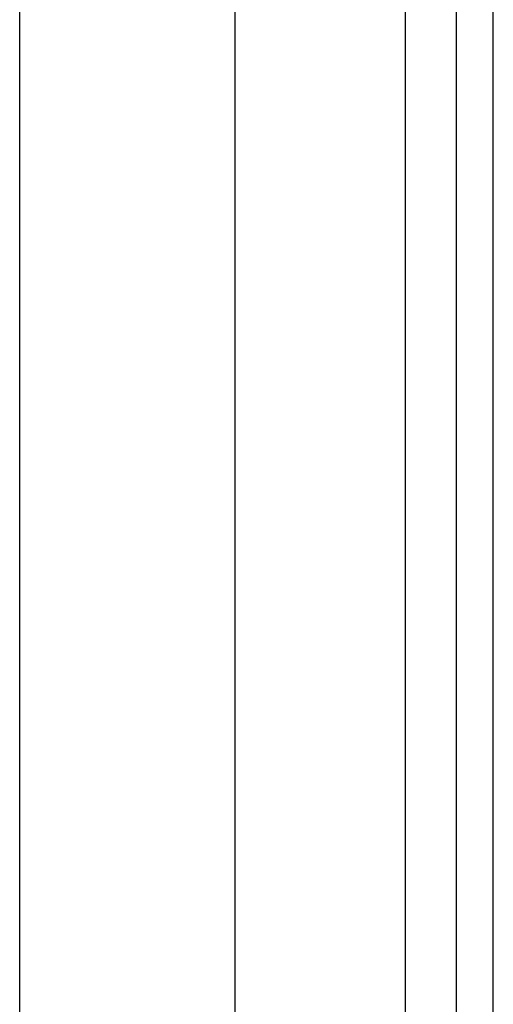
# Model space of a CAD drawing. Header units: inches. Extents: x 10 to 196, y 10 to 109.
# Tile 92 of 239: x 33.398 to 34.264, y 32.911 to 34.712. Entities that reach past the tile are written whole.
import ezdxf

# ---------------------------------------------------------------- set-up
doc = ezdxf.new("R2010")
doc.units = ezdxf.units.IN
doc.header["$MEASUREMENT"] = 0
doc.layers.add('Visible Edges(ANSI)', color=7, linetype='Continuous', lineweight=25)
doc.layers.add('Visible Tangent Edges(ANSI)', color=7, linetype='Continuous', lineweight=25)

msp = doc.modelspace()

# ---------------------------------------------------------------- linework, layer by layer
at = {"layer": 'Visible Edges(ANSI)'}
for p, q in [((33.3976, 22.129), (33.3976, 38.3581)), ((33.7913, 37.544), (33.7913, 22.943)), ((34.1957, 37.201), (34.1957, 23.286)), ((34.2637, 23.286), (34.2637, 37.201))]:
    msp.add_line(p, q, dxfattribs=at)
at = {"layer": 'Visible Tangent Edges(ANSI)'}
msp.add_line((34.1027, 37.2724), (34.1027, 23.2147), dxfattribs=at)

doc.saveas('drawing.dxf')
